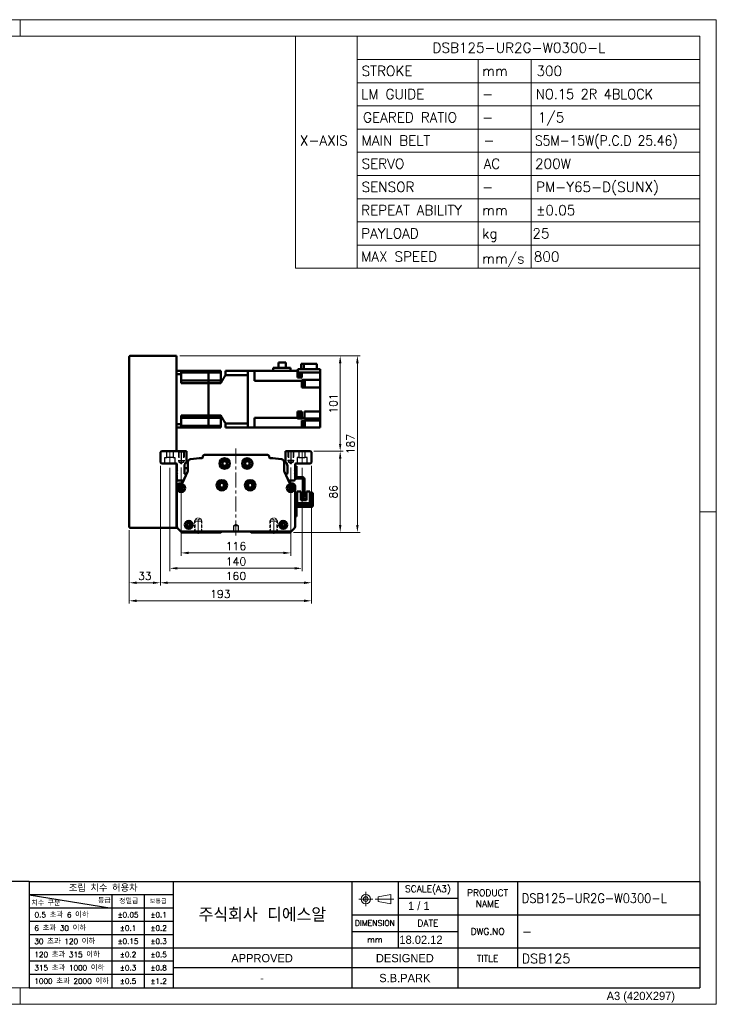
# Model space of a CAD drawing. Header units: millimetres. Extents: x 46891 to 50021, y 6223 to 9571.
# Tile 5 of 5: x 49283 to 50021, y 8529 to 9571. Entities that reach past the tile are written whole.
import ezdxf
from ezdxf.enums import TextEntityAlignment as Align

# ---------------------------------------------------------------- set-up
doc = ezdxf.new("R2010")
doc.units = ezdxf.units.MM
doc.header["$LTSCALE"] = 0.5
for name, pattern in [('CENTER', [50.8, 31.75, -6.35, 6.35, -6.35]), ('HIDDEN', [9.525, 6.35, -3.175]), ('HIDDENX2', [19.05, 12.7, -6.35])]:
    doc.linetypes.add(name, pattern=pattern)
doc.layers.get('0').update_dxf_attribs({"lineweight": 20})
for name, color, linetype, lineweight in [('1', 1, 'CENTER', 13), ('4', 4, 'Continuous', 13), ('외형선(ISO)', 7, 'Continuous', 50)]:
    doc.layers.add(name, color=color, linetype=linetype, lineweight=lineweight)
for name, color, linetype in [('2', 2, 'HIDDENX2'), ('3', 3, 'Continuous'), ('C', 1, 'CENTER')]:
    doc.layers.add(name, color=color, linetype=linetype)
doc.styles.add('ACISOGDT', font='amgdt.shx')
doc.styles.add('DSR TEXT', font='romans.shx', dxfattribs={"bigfont": 'whgtxt.shx'})
doc.styles.get("Standard").update_dxf_attribs({"font": 'romans.shx', "bigfont": 'whgtxt.shx'})
doc.dimstyles.new('DSR', dxfattribs={"dimscale": 2, "dimtxt": 3, "dimasz": 3, "dimexe": 0.5, "dimexo": 0.5, "dimgap": 0.5, "dimtad": 1, "dimdsep": 46, "dimtxsty": 'Standard', "dimcen": 2.5, "dimclrd": 4, "dimclre": 4, "dimclrt": 2, "dimadec": 0, "dimazin": 2, "dimtfac": 1, "dimtmove": 0, "dimatfit": 3, "dimfxl": 0, "dimlwd": -1, "dimlwe": -1, "dimarcsym": 0})

# ---------------------------------------------------------------- blocks, each defined once
blk = doc.blocks.new('A$C13F00394')
for p, q in [((109.11, 28.14), (105.34, 27.43)), ((105.34, 27.43), (105.34, 26.01)), ((109.11, 25.3), (109.11, 28.14)), ((-202.34, 25.67), (-191.42, 25.67)), ((-202.34, 25.3), (-191.42, 25.3)), ((105.34, 26.01), (109.11, 25.3))]:
    blk.add_line(p, q)
for radius in [1.42, 0.71]:
    blk.add_circle((101.56, 26.76), radius)
at = {"layer": '1'}
for p, q in [((103.69, 26.76), (99.44, 26.76)), ((101.56, 28.89), (101.56, 24.63)), ((104.41, 26.76), (110.04, 26.76))]:
    blk.add_line(p, q, dxfattribs=at)
at = {"layer": '3'}
for p, q in [((0, 32), (-207.68, 32)), ((0, 32), (202.32, 32)), ((0, 32), (0, 0)), ((43.43, 32), (43.43, 0)), ((97.32, 32), (97.32, 12)), ((111.32, 32), (111.32, 12)), ((129.32, 32), (129.32, 0)), ((147.32, 32), (147.32, 6)), ((202.32, 32), (202.32, 0)), ((0, 28), (25, 24)), ((43.43, 28), (0, 28)), ((25, 28), (25, 0)), ((34.7, 28), (34.7, 0)), ((111.32, 27), (129.32, 27)), ((43.43, 24), (0, 24)), ((97.32, 22), (202.32, 22)), ((43.43, 20), (0, 20)), ((43.43, 16), (0, 16)), ((97.32, 17), (129.32, 17)), ((0, 12), (129.32, 12)), ((97.32, 12), (97.32, 0)), ((129.32, 12), (202.32, 12)), ((43.43, 8), (0, 8)), ((97.32, 6), (43.43, 6)), ((129.32, 6), (97.32, 6)), ((202.32, 6), (129.32, 6)), ((43.43, 4), (0, 4)), ((0, 0), (202.32, 0))]:
    blk.add_line(p, q, dxfattribs=at)
at = {"color": 0, "style": 'DSR TEXT'}
for s, height, p in [('조립 치수 허용차', 2, (11.97, 29.02)), ('등급', 1.5, (20.77, 25.52)), ('정밀급', 1.5, (27.18, 25.37)), ('보통급', 1.3, (36.41, 25.38)), ('치수 구분', 1.5, (0.69, 24.78)), (' 0.5 초과 6 이하', 1.6, (0.56, 21.19)), (' 6 초과 30 이하', 1.6, (0.49, 17.19)), (' 30 초과 120 이하', 1.6, (0.49, 13.19)), (' 120 초과 315 이하', 1.6, (0.49, 9.19)), (' 315 초과 1000 이하', 1.6, (0.49, 5.19)), (' 1000 초과 2000 이하', 1.6, (0.49, 1.19))]:
    blk.add_text(s, height=height, dxfattribs=at).set_placement(p)
at = {"color": 7, "style": 'ACISOGDT'}
for s, p in [('APPROVED', (70.28, 8.93)), ('DESIGNED', (113.35, 8.93))]:
    blk.add_text(s, height=2.5, dxfattribs=at).set_placement(p, align=Align.MIDDLE_CENTER)
at = {"color": 7, "attachment_point": 5, "style": 'DSR TEXT'}
for s, insert, char_height in [('SCALE(A3)', (120.32, 29.5), 2), ('PRODUCT\\PNAME', (138.32, 27), 2), ('주식회사 디에스알', (70.37, 22), 4.2), ('DIMENSION', (104.32, 19.5), 1.7), ('DATE', (120.32, 19.5), 2), ('DWG.NO', (138.32, 17), 2), ('mm', (104.32, 14.5), 1.8), ('TITLE', (138.32, 8.83), 2)]:
    blk.add_mtext(s, dxfattribs=dict(at, insert=insert, char_height=char_height))
at = {"color": 0, "char_height": 1.6, "attachment_point": 5, "style": 'DSR TEXT'}
for s, insert in [('%%P0.05', (29.85, 22)), ('%%P0.1', (39.07, 22)), ('%%P0.1', (29.85, 18)), ('%%P0.2', (39.07, 18)), ('%%P0.15', (29.85, 14)), ('%%P0.3', (39.07, 14)), ('%%P0.2', (29.85, 10)), ('%%P0.5', (39.07, 10)), ('%%P0.3', (29.85, 6)), ('%%P0.8', (39.07, 6)), ('%%P0.5', (29.85, 2)), ('%%P1.2', (39.07, 2))]:
    blk.add_mtext(s, dxfattribs=dict(at, insert=insert))
at = {"layer": '4', "color": 0, "style": 'DSR TEXT'}
blk.add_text('NOTE', height=3, dxfattribs=at).set_placement((-202.39, 26.38))
blk = doc.blocks.new('A$C1C1952E1')
for p, q in [((293, 292), (293, 222)), ((311.67, 292), (311.67, 222)), ((311.67, 285), (415, 285)), ((348.18, 285), (348.18, 222)), ((364.13, 285), (364.13, 222)), ((311.67, 278), (415, 278)), ((311.67, 271), (415, 271)), ((311.67, 264), (415, 264)), ((311.67, 257), (415, 257)), ((311.67, 250), (415, 250)), ((311.67, 243), (415, 243)), ((311.67, 236), (415, 236)), ((311.67, 229), (415, 229)), ((293, 222), (415, 222))]:
    blk.add_line(p, q)
at = {"color": 1}
blk.add_lwpolyline([(0, 0), (420, 0), (420, 297), (0, 297)], close=True, dxfattribs=at)
at = {"color": 3}
blk.add_lwpolyline([(5, 5), (415, 5), (415, 292), (5, 292)], close=True, dxfattribs=at)
at = {"color": 7, "style": 'ACISOGDT'}
blk.add_text('A3 (420X297)', height=2.5, dxfattribs=at).set_placement((386.91, 1.28))
blk = doc.blocks.new('t8')
at = {"color": 2, "linetype": 'HIDDEN'}
for p, q in [((-4, 0), (-4, -12)), ((-3.4, -0.6), (-4, 0)), ((3.4, -0.6), (4, 0)), ((4, 0), (4, -12)), ((-3.4, -0.6), (3.4, -0.6)), ((-3.4, -0.6), (-3.4, -14)), ((3.4, -0.6), (3.4, -14)), ((-4, -12), (4, -12)), ((-4, -12), (-3.4, -13)), ((-3.4, -14), (3.4, -14)), ((-3.4, -14), (0, -16)), ((3.4, -14), (0, -16)), ((4, -12), (3.4, -13))]:
    blk.add_line(p, q, dxfattribs=at)
at = {"color": 1, "linetype": 'CENTER'}
blk.add_line((0, 1.4), (0, -17.1), dxfattribs=at)
blk = doc.blocks.new('*D71')
at = {"color": 1, "linetype": 'ByBlock'}
for p, q in [((49454.2, 9097.2), (49454.2, 9003.9)), ((49570.2, 9097.2), (49570.2, 9003.9)), ((49562.4, 9006.9), (49462, 9006.9))]:
    blk.add_line(p, q, dxfattribs=at)
at = {"color": 1}
for points in [[(49462, 9008.2), (49462, 9005.6), (49454.2, 9006.9)], [(49562.4, 9008.2), (49562.4, 9005.6), (49570.2, 9006.9)]]:
    blk.add_solid(points, dxfattribs=at)
at = {"layer": 'Defpoints', "color": 0}
for p in [(49454.2, 9100.8), (49570.2, 9100.8), (49454.2, 9006.9)]:
    blk.add_point(p, dxfattribs=at)
at = {"color": 3, "insert": (49512.2, 9014.1), "char_height": 8.4, "attachment_point": 5, "style": 'DSR TEXT'}
blk.add_mtext('116', dxfattribs=at)
blk = doc.blocks.new('*D72')
at = {"color": 1, "linetype": 'ByBlock'}
for p, q in [((49442.2, 9097), (49442.2, 8987.6)), ((49582.2, 9097), (49582.2, 8987.6)), ((49574.4, 8990.6), (49450, 8990.6))]:
    blk.add_line(p, q, dxfattribs=at)
at = {"color": 1}
for points in [[(49450, 8991.9), (49450, 8989.3), (49442.2, 8990.6)], [(49574.4, 8991.9), (49574.4, 8989.3), (49582.2, 8990.6)]]:
    blk.add_solid(points, dxfattribs=at)
at = {"layer": 'Defpoints', "color": 0}
for p in [(49442.2, 9100.6), (49582.2, 9100.6), (49442.2, 8990.6)]:
    blk.add_point(p, dxfattribs=at)
at = {"color": 3, "insert": (49512.2, 8997.8), "char_height": 8.4, "attachment_point": 5, "style": 'DSR TEXT'}
blk.add_mtext('140', dxfattribs=at)
blk = doc.blocks.new('*D73')
at = {"color": 1, "linetype": 'ByBlock'}
for p, q in [((49432.2, 9099), (49432.2, 8972.3)), ((49592.2, 9099), (49592.2, 8972.3)), ((49584.4, 8975.3), (49440, 8975.3))]:
    blk.add_line(p, q, dxfattribs=at)
at = {"color": 1}
for points in [[(49440, 8976.6), (49440, 8974), (49432.2, 8975.3)], [(49584.4, 8976.6), (49584.4, 8974), (49592.2, 8975.3)]]:
    blk.add_solid(points, dxfattribs=at)
at = {"layer": 'Defpoints', "color": 0}
for p in [(49432.2, 9102.6), (49592.2, 9102.6), (49432.2, 8975.3)]:
    blk.add_point(p, dxfattribs=at)
at = {"color": 3, "insert": (49512.2, 8982.5), "char_height": 8.4, "attachment_point": 5, "style": 'DSR TEXT'}
blk.add_mtext('160', dxfattribs=at)
blk = doc.blocks.new('*D74')
at = {"color": 1, "linetype": 'ByBlock'}
for p, q in [((49432.2, 9099), (49432.2, 8972.3)), ((49399.2, 9031), (49399.2, 8972.3)), ((49424.4, 8975.3), (49407, 8975.3))]:
    blk.add_line(p, q, dxfattribs=at)
at = {"color": 1}
for points in [[(49407, 8976.6), (49407, 8974), (49399.2, 8975.3)], [(49424.4, 8976.6), (49424.4, 8974), (49432.2, 8975.3)]]:
    blk.add_solid(points, dxfattribs=at)
at = {"layer": 'Defpoints', "color": 0}
for p in [(49432.2, 9102.6), (49399.2, 9034.6), (49399.2, 8975.3)]:
    blk.add_point(p, dxfattribs=at)
at = {"color": 3, "insert": (49415.7, 8982.5), "char_height": 8.4, "attachment_point": 5, "style": 'DSR TEXT'}
blk.add_mtext('33', dxfattribs=at)
blk = doc.blocks.new('*D75')
at = {"color": 1, "linetype": 'ByBlock'}
for p, q in [((49592.2, 9099), (49592.2, 8953.2)), ((49399.2, 9031), (49399.2, 8953.2)), ((49584.4, 8956.2), (49407, 8956.2))]:
    blk.add_line(p, q, dxfattribs=at)
at = {"color": 1}
for points in [[(49407, 8957.5), (49407, 8954.9), (49399.2, 8956.2)], [(49584.4, 8957.5), (49584.4, 8954.9), (49592.2, 8956.2)]]:
    blk.add_solid(points, dxfattribs=at)
at = {"layer": 'Defpoints', "color": 0}
for p in [(49592.2, 9102.6), (49399.2, 9034.6), (49399.2, 8956.2)]:
    blk.add_point(p, dxfattribs=at)
at = {"color": 3, "insert": (49495.7, 8963.4), "char_height": 8.4, "attachment_point": 5, "style": 'DSR TEXT'}
blk.add_mtext('193', dxfattribs=at)
blk = doc.blocks.new('*D76')
at = {"color": 1, "linetype": 'ByBlock'}
for p, q in [((49594.8, 9114.6), (49625.6, 9114.6)), ((49622.6, 9106.8), (49622.6, 9036.4)), ((49573.3, 9028.6), (49625.6, 9028.6))]:
    blk.add_line(p, q, dxfattribs=at)
at = {"color": 1}
for points in [[(49621.3, 9106.8), (49623.9, 9106.8), (49622.6, 9114.6)], [(49621.3, 9036.4), (49623.9, 9036.4), (49622.6, 9028.6)]]:
    blk.add_solid(points, dxfattribs=at)
at = {"layer": 'Defpoints', "color": 0}
for p in [(49591.2, 9114.6), (49569.7, 9028.6), (49622.6, 9028.6)]:
    blk.add_point(p, dxfattribs=at)
at = {"color": 3, "insert": (49615.4, 9071.6), "char_height": 8.4, "attachment_point": 5, "rotation": 90, "style": 'DSR TEXT'}
blk.add_mtext('86', dxfattribs=at)
blk = doc.blocks.new('*D77')
at = {"color": 1, "linetype": 'ByBlock'}
for p, q in [((49452.8, 9215.6), (49625.6, 9215.6)), ((49622.6, 9122.4), (49622.6, 9207.8)), ((49594.8, 9114.6), (49625.6, 9114.6))]:
    blk.add_line(p, q, dxfattribs=at)
at = {"color": 1}
for points in [[(49621.3, 9207.8), (49623.9, 9207.8), (49622.6, 9215.6)], [(49621.3, 9122.4), (49623.9, 9122.4), (49622.6, 9114.6)]]:
    blk.add_solid(points, dxfattribs=at)
at = {"layer": 'Defpoints', "color": 0}
for p in [(49449.2, 9215.6), (49622.6, 9215.6), (49591.2, 9114.6)]:
    blk.add_point(p, dxfattribs=at)
at = {"color": 3, "insert": (49615.4, 9165.1), "char_height": 8.4, "attachment_point": 5, "rotation": 90, "style": 'DSR TEXT'}
blk.add_mtext('101', dxfattribs=at)
blk = doc.blocks.new('*D78')
at = {"color": 1, "linetype": 'ByBlock'}
for p, q in [((49452.8, 9215.6), (49643.8, 9215.6)), ((49640.8, 9207.8), (49640.8, 9036.4)), ((49573.3, 9028.6), (49643.8, 9028.6))]:
    blk.add_line(p, q, dxfattribs=at)
at = {"color": 1}
for points in [[(49639.5, 9207.8), (49642.1, 9207.8), (49640.8, 9215.6)], [(49639.5, 9036.4), (49642.1, 9036.4), (49640.8, 9028.6)]]:
    blk.add_solid(points, dxfattribs=at)
at = {"layer": 'Defpoints', "color": 0}
for p in [(49449.2, 9215.6), (49569.7, 9028.6), (49640.8, 9028.6)]:
    blk.add_point(p, dxfattribs=at)
at = {"color": 3, "insert": (49633.6, 9122.1), "char_height": 8.4, "attachment_point": 5, "rotation": 90, "style": 'DSR TEXT'}
blk.add_mtext('187', dxfattribs=at)

msp = doc.modelspace()

# ---------------------------------------------------------------- linework, layer by layer
at = {"color": 1}
for p, q in [((49283.77132, 9571.46552), (49283.77132, 9553.91552)), ((50020.87132, 9050.23052), (50003.32132, 9050.23052)), ((49283.77132, 8546.54552), (49283.77132, 8528.99552))]:
    msp.add_line(p, q, dxfattribs=at)
at = {"layer": '1'}
for p, q in [((49442.24639, 9115.58066), (49442.24639, 9100.58066)), ((49512.24639, 9117.58066), (49512.24639, 9024.58066)), ((49582.24639, 9115.58066), (49582.24639, 9100.58066))]:
    msp.add_line(p, q, dxfattribs=at)
at = {"layer": '2'}
for p, q in [((49438.94639, 9108.08066), (49438.94639, 9114.58066)), ((49445.54639, 9114.58066), (49445.54639, 9108.08066)), ((49451.24639, 9114.58066), (49451.24639, 9104.58066)), ((49451.74639, 9114.08066), (49451.24639, 9114.58066)), ((49451.74639, 9114.08066), (49451.74639, 9103.08066)), ((49451.74639, 9114.08066), (49456.74639, 9114.08066)), ((49456.74639, 9114.08066), (49457.24639, 9114.58066)), ((49456.74639, 9114.08066), (49456.74639, 9103.08066)), ((49457.24639, 9114.58066), (49457.24639, 9104.58066)), ((49567.24639, 9114.58066), (49567.24639, 9104.58066)), ((49567.74639, 9114.08066), (49567.24639, 9114.58066)), ((49567.74639, 9114.08066), (49567.74639, 9103.08066)), ((49572.74639, 9114.08066), (49567.74639, 9114.08066)), ((49572.74639, 9114.08066), (49573.24639, 9114.58066)), ((49572.74639, 9114.08066), (49572.74639, 9103.08066)), ((49573.24639, 9114.58066), (49573.24639, 9104.58066)), ((49578.94639, 9114.58066), (49578.94639, 9108.08066)), ((49585.54639, 9108.08066), (49585.54639, 9114.58066)), ((49436.99639, 9101.58066), (49436.99639, 9108.08066)), ((49436.99639, 9108.08066), (49438.94639, 9108.08066)), ((49445.54639, 9108.08066), (49438.94639, 9108.08066)), ((49445.54639, 9108.08066), (49447.49639, 9108.08066)), ((49447.49639, 9108.08066), (49447.49639, 9101.58066)), ((49451.24639, 9104.58066), (49457.24639, 9104.58066)), ((49451.24639, 9104.58066), (49451.74639, 9103.71464)), ((49451.74639, 9103.08066), (49454.24639, 9101.63729)), ((49451.74639, 9103.08066), (49456.74639, 9103.08066)), ((49456.74639, 9103.08066), (49454.24639, 9101.63729)), ((49457.24639, 9104.58066), (49456.74639, 9103.71464)), ((49573.24639, 9104.58066), (49567.24639, 9104.58066)), ((49567.24639, 9104.58066), (49567.74639, 9103.71464)), ((49572.74639, 9103.08066), (49567.74639, 9103.08066)), ((49567.74639, 9103.08066), (49570.24639, 9101.63729)), ((49572.74639, 9103.08066), (49570.24639, 9101.63729)), ((49573.24639, 9104.58066), (49572.74639, 9103.71464)), ((49578.94639, 9108.08066), (49576.99639, 9108.08066)), ((49576.99639, 9108.08066), (49576.99639, 9101.58066)), ((49578.94639, 9108.08066), (49585.54639, 9108.08066)), ((49587.49639, 9108.08066), (49585.54639, 9108.08066)), ((49587.49639, 9101.58066), (49587.49639, 9108.08066)), ((49512.24639, 9037.08282), (49509.74639, 9035.58066)), ((49509.74639, 9035.58066), (49509.74639, 9029.58066)), ((49514.74639, 9035.58066), (49509.74639, 9035.58066)), ((49509.74639, 9029.58066), (49514.74639, 9029.58066)), ((49514.74639, 9035.58066), (49512.24639, 9037.08282)), ((49514.74639, 9029.58066), (49514.74639, 9035.58066))]:
    msp.add_line(p, q, dxfattribs=at)
at = {"layer": '3'}
for p in [(50003.32132, 8658.86552), (49293.18703, 8546.54552)]:
    msp.add_line(p, (50003.32132, 8546.54552), dxfattribs=at)
at = {"layer": 'C'}
for p, q in [((49454.24639, 9115.73199), (49454.24639, 9100.75241)), ((49570.24639, 9115.73199), (49570.24639, 9100.75241))]:
    msp.add_line(p, q, dxfattribs=at)
at = {"layer": '외형선(ISO)'}
for p, q in [((49400.24638, 9215.58066), (49449.24638, 9215.58066)), ((49449.24638, 9214.58066), (49449.24638, 9215.58066)), ((49399.24638, 9034.58066), (49399.24638, 9214.58066)), ((49449.24638, 9114.58066), (49449.24638, 9214.58066)), ((49557.42138, 9202.98066), (49557.42138, 9208.38066)), ((49557.42138, 9208.38066), (49564.87138, 9208.38066)), ((49564.87138, 9208.38066), (49564.87138, 9202.98066)), ((49581.14644, 9207.08066), (49581.14644, 9201.58066)), ((49581.14644, 9207.08066), (49584.11869, 9207.08066)), ((49584.11869, 9201.58066), (49584.11869, 9207.08066)), ((49584.11869, 9207.08066), (49597.94633, 9207.08066)), ((49597.94633, 9207.08066), (49597.94633, 9201.58066)), ((49449.24638, 9199.58066), (49454.24638, 9199.58066)), ((49449.24638, 9196.03818), (49454.24638, 9196.03818)), ((49454.24638, 9199.58066), (49454.24638, 9196.03818)), ((49483.24638, 9199.58066), (49454.24638, 9199.58066)), ((49454.24638, 9197.86825), (49483.24638, 9197.86825)), ((49454.24638, 9186.61739), (49454.24638, 9196.03818)), ((49483.24638, 9197.86825), (49483.24638, 9199.58066)), ((49483.24638, 9199.58066), (49483.24638, 9197.86825)), ((49483.24638, 9199.58066), (49496.24638, 9199.58066)), ((49483.24638, 9194.33066), (49483.24638, 9197.86825)), ((49483.24638, 9194.33066), (49483.24638, 9197.86825)), ((49483.24638, 9197.86825), (49496.24638, 9197.86825)), ((49496.24638, 9199.58066), (49496.24638, 9197.86825)), ((49496.24638, 9189.33066), (49496.24638, 9197.86825)), ((49501.24638, 9199.58066), (49501.24638, 9195.27599)), ((49501.24638, 9199.58066), (49524.74638, 9199.58066)), ((49501.24638, 9195.27599), (49524.74638, 9195.27599)), ((49531.74638, 9199.58066), (49524.74638, 9199.58066)), ((49524.74638, 9199.58066), (49524.74638, 9199.57619)), ((49524.74638, 9199.57619), (49524.74638, 9195.28121)), ((49524.74638, 9195.28121), (49524.74638, 9195.27599)), ((49524.74638, 9143.88533), (49524.74638, 9195.27599)), ((49524.74638, 9195.08066), (49524.74638, 9144.08066)), ((49531.74638, 9195.08066), (49531.74638, 9199.58066)), ((49531.74638, 9199.58066), (49577.34638, 9199.58066)), ((49531.74638, 9195.08066), (49531.74638, 9189.14003)), ((49551.64638, 9202.98066), (49551.64638, 9199.58066)), ((49551.64638, 9202.98066), (49569.99638, 9202.98066)), ((49569.99638, 9199.58066), (49569.99638, 9202.98066)), ((49577.34638, 9199.61558), (49577.34638, 9199.58066)), ((49577.34638, 9199.61558), (49577.84638, 9199.61558)), ((49577.34638, 9194.02069), (49577.34638, 9199.58066)), ((49577.84638, 9201.58066), (49577.84638, 9198.08066)), ((49601.34638, 9201.58066), (49577.84638, 9201.58066)), ((49577.84638, 9198.08066), (49601.34638, 9198.08066)), ((49578.04638, 9193.71558), (49578.04638, 9198.08066)), ((49580.04638, 9193.86558), (49580.04638, 9198.08066)), ((49581.84638, 9198.08066), (49581.84638, 9194.02069)), ((49601.34638, 9198.08066), (49601.34638, 9201.58066)), ((49601.34638, 9194.02069), (49601.34638, 9198.08066)), ((49454.24638, 9189.33066), (49483.24638, 9189.33066)), ((49483.24638, 9186.61739), (49454.24638, 9186.61739)), ((49483.24638, 9189.33066), (49483.24638, 9194.33066)), ((49483.24638, 9189.33066), (49483.24638, 9194.33066)), ((49483.24638, 9186.61739), (49483.24638, 9189.33066)), ((49483.24638, 9189.33066), (49483.24638, 9186.61739)), ((49483.24638, 9189.33066), (49496.24638, 9189.33066)), ((49483.24638, 9152.54394), (49483.24638, 9186.61739)), ((49483.24638, 9152.54394), (49483.24638, 9186.61739)), ((49483.24638, 9186.61739), (49496.24638, 9186.61739)), ((49496.24638, 9189.33066), (49496.24638, 9186.61739)), ((49531.74638, 9189.14003), (49581.84638, 9189.14003)), ((49577.34638, 9194.02069), (49577.34638, 9192.58532)), ((49577.34638, 9193.71558), (49578.04638, 9193.71558)), ((49577.34638, 9192.58532), (49581.84638, 9192.58532)), ((49578.04638, 9193.86558), (49580.04638, 9193.86558)), ((49581.84638, 9192.58532), (49581.84638, 9194.02069)), ((49601.34638, 9190.08874), (49581.84638, 9190.08874)), ((49581.84638, 9190.08874), (49581.84638, 9189.53934)), ((49581.84638, 9189.14003), (49581.84638, 9189.53934)), ((49581.84638, 9189.14003), (49581.84638, 9182.08066)), ((49581.84638, 9188.87663), (49582.34638, 9188.87663)), ((49582.34638, 9182.87663), (49582.34638, 9188.87663)), ((49582.34638, 9188.82663), (49583.04638, 9188.82663)), ((49583.04638, 9182.92663), (49583.04638, 9188.82663)), ((49583.04638, 9188.67663), (49585.04638, 9188.67663)), ((49585.04638, 9183.07663), (49585.04638, 9188.67663)), ((49601.34638, 9194.02069), (49601.34638, 9190.08874)), ((49601.34638, 9185.58066), (49601.34638, 9190.08874)), ((49601.34638, 9185.58066), (49601.34638, 9182.08066)), ((49581.84638, 9182.87663), (49582.34638, 9182.87663)), ((49581.84638, 9182.08066), (49601.34638, 9182.08066)), ((49582.34638, 9182.92663), (49583.04638, 9182.92663)), ((49583.04638, 9183.07663), (49585.04638, 9183.07663)), ((49601.34638, 9156.78066), (49601.34638, 9182.08066)), ((49577.34638, 9153.37045), (49577.34638, 9156.78066)), ((49581.84638, 9156.78066), (49577.34638, 9156.78066)), ((49577.34638, 9155.86791), (49578.04638, 9155.86791)), ((49577.34638, 9153.37045), (49577.34638, 9152.46538)), ((49578.04638, 9149.96791), (49578.04638, 9155.86791)), ((49578.04638, 9155.71791), (49580.04638, 9155.71791)), ((49580.04638, 9150.11791), (49580.04638, 9155.71791)), ((49581.84638, 9150.0213), (49581.84638, 9156.78066)), ((49584.84638, 9156.78066), (49601.34638, 9156.78066)), ((49584.84638, 9156.78066), (49584.84638, 9150.0213)), ((49601.34638, 9156.78066), (49601.34638, 9153.28066)), ((49601.34638, 9149.30204), (49601.34638, 9153.28066)), ((49449.24638, 9143.12315), (49454.24638, 9143.12315)), ((49454.24638, 9143.12315), (49454.24638, 9152.54394)), ((49483.24638, 9152.54394), (49454.24638, 9152.54394)), ((49454.24638, 9149.83066), (49483.24638, 9149.83066)), ((49454.24638, 9143.12315), (49454.24638, 9139.58066)), ((49483.24638, 9149.83066), (49483.24638, 9152.54394)), ((49483.24638, 9152.54394), (49483.24638, 9149.83066)), ((49483.24638, 9152.54394), (49496.24638, 9152.54394)), ((49483.24638, 9144.83066), (49483.24638, 9149.83066)), ((49483.24638, 9144.83066), (49483.24638, 9149.83066)), ((49483.24638, 9149.83066), (49496.24638, 9149.83066)), ((49483.24638, 9141.29308), (49483.24638, 9144.83066)), ((49483.24638, 9141.29308), (49483.24638, 9144.83066)), ((49496.24638, 9152.54394), (49496.24638, 9149.83066)), ((49496.24638, 9149.83066), (49496.24638, 9141.29308)), ((49501.24638, 9143.88533), (49501.24638, 9139.58066)), ((49501.24638, 9143.88533), (49524.74638, 9143.88533)), ((49524.74638, 9143.88533), (49524.74638, 9143.88011)), ((49524.74638, 9143.88011), (49524.74638, 9139.58514)), ((49531.74638, 9150.0213), (49577.34638, 9150.0213)), ((49531.74638, 9150.0213), (49531.74638, 9144.08066)), ((49531.74638, 9139.58066), (49531.74638, 9144.08066)), ((49577.34638, 9150.0213), (49577.34638, 9152.46538)), ((49577.34638, 9149.62199), (49577.34638, 9150.0213)), ((49577.34638, 9149.96791), (49578.04638, 9149.96791)), ((49577.34638, 9149.62199), (49577.34638, 9149.30204)), ((49577.34638, 9149.30204), (49581.84638, 9149.30204)), ((49578.04638, 9150.11791), (49580.04638, 9150.11791)), ((49584.84638, 9150.0213), (49581.84638, 9150.0213)), ((49581.84638, 9150.0213), (49581.84638, 9149.62199)), ((49581.84638, 9149.30204), (49581.84638, 9149.62199)), ((49581.84638, 9147.08066), (49601.34638, 9147.08066)), ((49581.84638, 9147.08066), (49581.84638, 9145.14064)), ((49581.84638, 9146.09196), (49582.34638, 9146.09196)), ((49581.84638, 9139.58066), (49581.84638, 9145.14064)), ((49582.34638, 9140.09196), (49582.34638, 9146.09196)), ((49582.34638, 9146.04196), (49583.04638, 9146.04196)), ((49583.04638, 9140.14196), (49583.04638, 9146.04196)), ((49583.04638, 9145.89196), (49585.04638, 9145.89196)), ((49584.84638, 9149.62199), (49584.84638, 9150.0213)), ((49584.84638, 9149.62199), (49584.84638, 9149.30204)), ((49584.84638, 9149.30204), (49601.34638, 9149.30204)), ((49585.04638, 9140.29196), (49585.04638, 9145.89196)), ((49601.34638, 9149.30204), (49601.34638, 9147.08066)), ((49601.34638, 9147.08066), (49601.34638, 9143.58066)), ((49601.34638, 9139.58066), (49601.34638, 9143.58066)), ((49449.24638, 9139.58066), (49454.24638, 9139.58066)), ((49454.24638, 9141.29308), (49483.24638, 9141.29308)), ((49483.24638, 9139.58066), (49454.24638, 9139.58066)), ((49483.24638, 9139.58066), (49483.24638, 9141.29308)), ((49483.24638, 9141.29308), (49483.24638, 9139.58066)), ((49483.24638, 9141.29308), (49496.24638, 9141.29308)), ((49483.24638, 9139.58066), (49496.24638, 9139.58066)), ((49496.24638, 9141.29308), (49496.24638, 9139.58066)), ((49501.24638, 9139.58066), (49524.74638, 9139.58066)), ((49524.74638, 9139.58514), (49524.74638, 9139.58066)), ((49531.74638, 9139.58066), (49524.74638, 9139.58066)), ((49531.74638, 9139.58066), (49581.84638, 9139.58066)), ((49577.34638, 9139.58066), (49577.34638, 9139.54575)), ((49577.34638, 9139.54575), (49578.04638, 9139.54575)), ((49578.04638, 9139.54575), (49578.04638, 9139.58066)), ((49581.84638, 9140.09196), (49582.34638, 9140.09196)), ((49581.84638, 9139.58066), (49601.34638, 9139.58066)), ((49582.34638, 9140.14196), (49583.04638, 9140.14196)), ((49583.04638, 9140.29196), (49585.04638, 9140.29196)), ((49432.24639, 9113.58066), (49433.24639, 9114.58066)), ((49432.24639, 9102.58066), (49432.24639, 9113.58066)), ((49433.24639, 9114.58066), (49459.74639, 9114.58066)), ((49459.74639, 9114.58066), (49459.74639, 9103.10948)), ((49564.74639, 9103.10948), (49564.74639, 9114.58066)), ((49564.74639, 9114.58066), (49591.24639, 9114.58066)), ((49591.24639, 9114.58066), (49592.24639, 9113.58066)), ((49592.24639, 9113.58066), (49592.24639, 9102.58066)), ((49433.24639, 9101.58066), (49432.24639, 9102.58066)), ((49448.74639, 9101.58066), (49433.24639, 9101.58066)), ((49449.24638, 9034.58066), (49449.24638, 9101.44669)), ((49461.24638, 9094.67885), (49461.24638, 9103.24315)), ((49477.01897, 9107.79614), (49477.01897, 9108.58066)), ((49479.01897, 9110.58066), (49545.47379, 9110.58066)), ((49547.47379, 9108.58066), (49547.47379, 9107.79614)), ((49563.24638, 9103.24315), (49563.24638, 9094.67885)), ((49591.24639, 9101.58066), (49575.74639, 9101.58066)), ((49592.24639, 9102.58066), (49591.24639, 9101.58066)), ((49449.74639, 9099.58066), (49449.24638, 9099.58066)), ((49449.74639, 9094.08066), (49449.74639, 9100.58066)), ((49450.24639, 9093.58066), (49449.74639, 9094.08066)), ((49449.74639, 9093.08066), (49450.24639, 9093.58066)), ((49449.74639, 9092.08066), (49449.74639, 9093.08066)), ((49450.24639, 9091.58066), (49449.74639, 9092.08066)), ((49449.74639, 9091.08066), (49450.24639, 9091.58066)), ((49449.74639, 9090.08066), (49449.74639, 9091.08066)), ((49455.51451, 9081.16161), (49460.78618, 9092.58356)), ((49457.74639, 9099.10948), (49457.74639, 9091.08066)), ((49457.74639, 9096.58066), (49461.24638, 9096.58066)), ((49458.24639, 9090.58066), (49459.86177, 9090.58066)), ((49563.70659, 9092.58356), (49568.97826, 9081.16161)), ((49564.631, 9090.58066), (49566.24639, 9090.58066)), ((49566.74639, 9091.08066), (49566.74639, 9099.10948)), ((49574.74639, 9094.08066), (49574.24639, 9093.58066)), ((49574.24639, 9093.58066), (49574.74639, 9093.08066)), ((49574.74639, 9092.08066), (49574.24639, 9091.58066)), ((49574.24639, 9091.58066), (49574.74639, 9091.08066)), ((49574.74639, 9100.58066), (49574.74639, 9094.08066)), ((49574.74639, 9098.58066), (49576.34639, 9098.58066)), ((49574.74639, 9093.08066), (49574.74639, 9094.08066)), ((49574.74639, 9093.08066), (49574.74639, 9092.08066)), ((49574.74639, 9091.08066), (49574.74639, 9092.08066)), ((49574.74639, 9091.08066), (49574.74639, 9090.08066)), ((49576.34639, 9098.58066), (49576.34639, 9087.18066)), ((49450.24639, 9089.58066), (49449.74639, 9090.08066)), ((49449.74639, 9089.08066), (49450.24639, 9089.58066)), ((49449.74639, 9084.58066), (49449.74639, 9089.08066)), ((49455.24639, 9083.58066), (49450.74639, 9083.58066)), ((49452.74638, 9080.58066), (49454.60655, 9080.58066)), ((49499.24638, 9080.01043), (49499.24638, 9077.1509)), ((49525.24638, 9080.01043), (49525.24638, 9077.1509)), ((49573.74639, 9083.58066), (49569.24639, 9083.58066)), ((49569.88622, 9080.58066), (49571.74638, 9080.58066)), ((49574.74639, 9090.08066), (49574.24639, 9089.58066)), ((49574.24639, 9089.58066), (49574.74639, 9089.08066)), ((49574.74639, 9089.08066), (49574.74639, 9090.08066)), ((49574.74639, 9089.08066), (49574.74639, 9084.58066)), ((49576.34639, 9087.18066), (49574.80678, 9087.18066)), ((49582.64639, 9087.18066), (49576.84639, 9087.18066)), ((49576.84639, 9085.58066), (49582.64639, 9085.58066)), ((49583.14639, 9085.08066), (49583.14639, 9065.58066)), ((49584.74639, 9065.58066), (49584.74639, 9085.08066)), ((49449.74638, 9034.82331), (49449.74638, 9077.58066)), ((49574.74638, 9077.58066), (49574.74638, 9034.82331)), ((49577.04635, 9072.08079), (49580.74635, 9072.0808)), ((49577.04637, 9059.68079), (49577.04635, 9072.08079)), ((49580.74635, 9072.0808), (49580.74637, 9062.6808)), ((49586.74635, 9072.08081), (49590.44635, 9072.08082)), ((49586.74637, 9062.68081), (49586.74635, 9072.08081)), ((49590.44635, 9072.08082), (49590.44637, 9059.68082)), ((49592.14633, 9070.58082), (49593.74633, 9070.58082)), ((49592.14633, 9070.58082), (49592.14634, 9067.58082)), ((49593.74634, 9067.58082), (49593.74633, 9070.58082)), ((49577.04637, 9059.68079), (49577.04638, 9057.18079)), ((49577.04637, 9059.68079), (49579.04637, 9059.68079)), ((49579.04637, 9059.68079), (49588.44637, 9059.68081)), ((49586.74637, 9063.68081), (49580.74637, 9063.6808)), ((49580.74637, 9063.3808), (49586.74637, 9063.38081)), ((49586.74637, 9062.68081), (49580.74637, 9062.6808)), ((49583.14639, 9065.58066), (49584.74639, 9065.58066)), ((49588.44637, 9059.68081), (49590.44637, 9059.68082)), ((49590.44638, 9057.18082), (49590.44637, 9059.68082)), ((49592.14636, 9057.68082), (49592.14634, 9067.58082)), ((49593.74634, 9067.58082), (49593.74636, 9057.58082)), ((49449.24638, 9052.58066), (49449.74638, 9052.58066)), ((49576.34636, 9055.08079), (49576.34638, 9048.58079)), ((49576.74636, 9057.18079), (49591.64636, 9057.18082)), ((49591.74636, 9055.58082), (49576.84636, 9055.58079)), ((49576.34638, 9045.58079), (49574.74638, 9045.58079)), ((49576.34638, 9045.58079), (49576.34638, 9048.58079)), ((49449.24638, 9033.58066), (49400.24638, 9033.58066)), ((49449.24638, 9033.58066), (49449.24638, 9034.58066)), ((49453.74638, 9029.58066), (49450.62506, 9032.70198)), ((49454.74638, 9028.58066), (49453.74638, 9029.58066)), ((49570.74638, 9029.58066), (49453.74638, 9029.58066)), ((49496.24638, 9028.58066), (49454.74638, 9028.58066)), ((49497.09994, 9029.43422), (49496.24638, 9028.58066)), ((49528.24638, 9028.58066), (49527.39283, 9029.43422)), ((49569.74638, 9028.58066), (49528.24638, 9028.58066)), ((49570.74638, 9029.58066), (49569.74638, 9028.58066)), ((49573.8677, 9032.70198), (49570.74638, 9029.58066))]:
    msp.add_line(p, q, dxfattribs=at)
for centre, radius in [((49500.24638, 9101.58066), 5.5), ((49500.24638, 9101.58066), 3.3), ((49500.24638, 9101.58066), 2.4585), ((49524.24638, 9101.58066), 5.5), ((49524.24638, 9101.58066), 3.3), ((49524.24638, 9101.58066), 2.4585), ((49497.24639, 9078.58066), 5.5), ((49497.24639, 9078.58066), 3.3), ((49497.24638, 9078.58066), 2.4585), ((49527.24639, 9078.58066), 5.5), ((49527.24639, 9078.58066), 3.3), ((49527.24638, 9078.58066), 2.4585), ((49454.24638, 9075.58066), 4.25), ((49454.24638, 9075.58066), 2.25), ((49570.24638, 9075.58066), 4.25), ((49570.24638, 9075.58066), 2.25), ((49462.24638, 9036.58066), 4.25), ((49462.24638, 9036.58066), 2.25), ((49562.24638, 9036.58066), 4.25), ((49562.24638, 9036.58066), 2.25)]:
    msp.add_circle(centre, radius, dxfattribs=at)
for centre, radius, start, end in [((49400.24638, 9214.58066), 1, 90, 180), ((49448.74639, 9100.58066), 1, 0, 90), ((49462.74639, 9099.10948), 5, 126.86989765, 180), ((49464.24638, 9103.24315), 3, 95.57599889, 180), ((49512.24638, 8611.58066), 497, 94.11817749, 95.57599889), ((49476.51897, 9107.79614), 0.5, 274.11817763, 0), ((49479.01897, 9108.58066), 2, 90.00000001, 180), ((49545.47379, 9108.58066), 2, 0, 90.00000001), ((49547.97379, 9107.79614), 0.5, 180, 265.88182253), ((49512.24638, 8611.58066), 497, 84.42400113, 85.88182253), ((49560.24638, 9103.24315), 3, 0, 84.42400114), ((49561.74639, 9099.10948), 5, 0, 53.13010235), ((49575.74639, 9100.58066), 1, 90, 180), ((49458.24639, 9091.08066), 0.5, 180, 270), ((49456.24638, 9094.67885), 5, 335.22485944, 0), ((49568.24638, 9094.67885), 5, 180, 204.77514058), ((49566.24639, 9091.08066), 0.5, 270, 0), ((49452.74638, 9077.58066), 3, 90.00000001, 180), ((49450.74639, 9084.58066), 1, 180, 270), ((49454.60655, 9081.58066), 1, 270.00000001, 335.22485944), ((49455.24639, 9080.58066), 3, 65.22491108, 90), ((49569.24639, 9080.58066), 3, 90, 114.775192), ((49569.88622, 9081.58066), 1, 204.77514058, 270.00000001), ((49571.74638, 9077.58066), 3, 0, 90.00000001), ((49573.74639, 9084.58066), 1, 270, 0), ((49576.84639, 9087.68066), 2.1, 180, 193.774147), ((49576.84639, 9087.68066), 2.1, 193.774147, 270), ((49576.84639, 9087.68066), 0.5, 180, 270), ((49582.64639, 9085.08066), 2.1, 0, 90), ((49582.64639, 9085.08066), 0.5, 0, 90), ((49454.24638, 9075.58066), 1.621, 36.950847, 323.04915397), ((49454.24638, 9075.58066), 1.5, 48.18968484, 311.8103164), ((49455.64638, 9077.14591), 0.6, 259.96251962, 324.85511582), ((49454.24638, 9075.58066), 1.621, 323.04915084, 36.95084491), ((49455.64638, 9074.01542), 0.6, 35.14488278, 100.03748085), ((49568.84638, 9077.14591), 0.6, 215.14488717, 280.03748127), ((49568.84638, 9074.01542), 0.6, 79.96251962, 144.85511372), ((49570.24638, 9075.58066), 1.621, 216.950847, 143.04915388), ((49570.24638, 9075.58066), 1.5, 228.18968484, 131.8103164), ((49576.74636, 9055.18079), 2, 90.00011094, 179.75458606), ((49576.84636, 9055.08079), 0.5, 90.00011094, 180.00011094), ((49591.64636, 9057.68082), 0.5, 270.00011094, 0.00011094), ((49591.74636, 9057.58082), 2, 270.00011094, 0.00011094), ((49460.77669, 9038.08066), 0.5, 328.99692459, 55.46536904), ((49463.71608, 9038.08066), 0.5, 124.5346268, 211.00307541), ((49560.77669, 9038.08066), 0.5, 328.99692458, 55.46537103), ((49563.71608, 9038.08066), 0.5, 124.53462481, 211.00307541), ((49400.24638, 9034.58066), 1, 180, 270), ((49452.74638, 9034.82331), 3, 180, 225.00000001), ((49462.24638, 9036.58066), 1.621, 129.96149723, 50.03850277), ((49462.24638, 9036.58066), 1.6, 134.4153086, 45.5846914), ((49497.45349, 9029.08066), 0.5, 90, 135), ((49527.03928, 9029.08066), 0.5, 45, 90), ((49562.24638, 9036.58066), 1.621, 129.96149723, 50.03850277), ((49562.24638, 9036.58066), 1.6, 134.4153086, 45.5846914), ((49571.74638, 9034.82331), 3, 315.00000001, 0)]:
    msp.add_arc(centre, radius, start, end, dxfattribs=at)
for points, weights in [([(49496.24638, 9186.61739), (49498.23982, 9190.65417), (49501.24638, 9195.27599)], [1.45736434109, 1.41367336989, 1.35251798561]), ([(49501.24638, 9143.88533), (49498.23982, 9148.50716), (49496.24638, 9152.54394)], [1.35251798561, 1.41367336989, 1.45736434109])]:
    msp.add_rational_spline(points, weights, degree=2, dxfattribs=at)
for points, knots in [([(49455.54181, 9076.5551), (49455.49617, 9076.56317), (49455.44819, 9076.57735), (49455.34522, 9076.62325), (49455.2912, 9076.65862), (49455.24638, 9076.6987)], [0.047260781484, 0.047260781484, 0.047260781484, 0.047260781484, 0.061885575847, 0.061885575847, 0.079922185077, 0.079922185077, 0.079922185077, 0.079922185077]), ([(49455.24638, 9074.46263), (49455.2912, 9074.50271), (49455.34522, 9074.53808), (49455.44819, 9074.58398), (49455.49617, 9074.59815), (49455.54181, 9074.60623)], [0.079922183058, 0.079922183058, 0.079922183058, 0.079922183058, 0.097958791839, 0.097958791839, 0.11258358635, 0.11258358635, 0.11258358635, 0.11258358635]), ([(49569.24638, 9076.6987), (49569.20157, 9076.65862), (49569.14755, 9076.62325), (49569.04458, 9076.57735), (49568.9966, 9076.56317), (49568.95096, 9076.5551)], [0.079922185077, 0.079922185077, 0.079922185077, 0.079922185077, 0.097958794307, 0.097958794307, 0.112583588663, 0.112583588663, 0.112583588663, 0.112583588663]), ([(49568.95096, 9074.60623), (49568.9966, 9074.59815), (49569.04458, 9074.58398), (49569.14755, 9074.53808), (49569.20157, 9074.50271), (49569.24638, 9074.46263)], [0.047260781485, 0.047260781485, 0.047260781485, 0.047260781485, 0.061885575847, 0.061885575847, 0.079922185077, 0.079922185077, 0.079922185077, 0.079922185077])]:
    msp.add_open_spline(points, degree=3, knots=knots, dxfattribs=at)
for points in [[(49461.20526, 9037.82312), (49461.18317, 9037.78636), (49461.15602, 9037.75234), (49461.12662, 9037.72352)], [(49463.36615, 9037.72352), (49463.33674, 9037.75234), (49463.3096, 9037.78636), (49463.28751, 9037.82312)], [(49561.20526, 9037.82312), (49561.18317, 9037.78636), (49561.15602, 9037.75234), (49561.12662, 9037.72352)], [(49563.36615, 9037.72352), (49563.33674, 9037.75234), (49563.3096, 9037.78636), (49563.28751, 9037.82312)]]:
    msp.add_open_spline(points, degree=3, dxfattribs=at)

# ---------------------------------------------------------------- block references
at = {"xscale": 3.51, "yscale": 3.51, "zscale": 3.51}
for name, p in [('A$C1C1952E1', (48546.67132, 8528.99552)), ('A$C13F00394', (49293.18704, 8546.54552))]:
    msp.add_blockref(name, p, dxfattribs=at)
at = {"rotation": 180}
msp.add_blockref('t8', (49472.24639, 9028.58066), dxfattribs=at)
at = {"xscale": -1, "rotation": 180}
msp.add_blockref('t8', (49552.24639, 9028.58066), dxfattribs=at)

# ---------------------------------------------------------------- texts
at = {"color": 3, "style": 'DSR TEXT'}
for s, p in [('DSB125-UR2G-W0300-L', (49720.31372, 9536.50326)), ('STROKE', (49645.27463, 9511.93326)), ('LM GUIDE', (49644.77231, 9487.36326)), ('X-AXIS', (49579.8318, 9438.22326)), ('MAIN BELT', (49645.27463, 9438.22326)), ('SERVO', (49645.27463, 9413.65326)), ('SENSOR', (49645.27463, 9389.08326)), ('REPEAT ABILITY', (49644.77231, 9364.51326)), ('PAYLOAD', (49644.77231, 9339.94326)), ('MAX SPEED', (49644.77231, 9315.37326))]:
    msp.add_text(s, height=10.54872, dxfattribs=at).set_placement(p)
at = {"color": 7, "style": 'DSR TEXT'}
for s, p in [('mm', (49772.93105, 9511.93326)), ('300', (49830.42937, 9511.93326)), ('-', (49772.93105, 9487.36326)), ('-', (49772.93105, 9462.79326)), ('-', (49774.43801, 9438.22326)), ('AC', (49774.43801, 9413.65326)), ('200W', (49828.92241, 9413.65326)), ('-', (49772.93105, 9389.08326)), ('PM-Y65-D(SUNX)', (49829.92705, 9389.08326)), ('mm', (49772.93105, 9364.51326)), ('±0.05', (49829.92705, 9364.51326)), ('kg', (49772.93105, 9339.94326)), ('25', (49826.12645, 9339.94326)), ('mm/s', (49772.93105, 9313.36398)), ('800', (49827.63341, 9315.37326))]:
    msp.add_text(s, height=10.54872, dxfattribs=at).set_placement(p)
for s, width, p in [('NO.15 2R 4BLOCK', 0.95, (49829.92705, 9487.36326)), ('S5M-15W(P.C.D 25.46)', 0.9, (49828.92241, 9438.22326))]:
    msp.add_text(s, height=10.54872, dxfattribs=dict(at, width=width)).set_placement(p)
at = {"color": 2, "style": 'DSR TEXT', "width": 0.9}
msp.add_text('DSB125-UR2G-W0300-L', height=9.828, dxfattribs=at).set_placement((49814.8714, 8636.33712))
at = {"color": 2}
for s, height, style, p in [('1 / 1', 8.775, 'ACISOGDT', (49694.39953, 8628.7798)), ('18.02.12', 8.775, 'ACISOGDT', (49685.28044, 8592.96362)), ('-', 9.828, 'DSR TEXT', (49814.8714, 8601.23712)), ('DSB125', 9.828, 'DSR TEXT', (49814.8714, 8572.544))]:
    msp.add_text(s, height=height, dxfattribs=dict(at, style=style)).set_placement(p)
at = {"color": 2, "style": 'ACISOGDT'}
for s, p in [('S.B.PARK', (49691.03241, 8556.81296)), ('-', (49539.88017, 8556.81296))]:
    msp.add_text(s, height=8.775, dxfattribs=at).set_placement(p, align=Align.MIDDLE_CENTER)
at = {"color": 3, "insert": (49646.78159, 9473.34198), "char_height": 10.54872, "attachment_point": 1, "style": 'DSR TEXT'}
msp.add_mtext('GEARED RATIO', dxfattribs=at)
at = {"color": 7, "insert": (49831.93633, 9473.34198), "char_height": 10.54872, "attachment_point": 1, "style": 'DSR TEXT'}
msp.add_mtext('1/5', dxfattribs=at)

# ---------------------------------------------------------------- dimensions: what is measured, and where the dimension line sits
for base, p1, p2, angle, picture, middle in [((49622.64357, 9215.58066), (49591.24639, 9114.58066), (49449.24638, 9215.58066), 90, '*D77', (49615.44357, 9165.08066)), ((49640.80906, 9028.58066), (49449.24638, 9215.58066), (49569.74638, 9028.58066), 90, '*D78', (49633.60906, 9122.08066)), ((49622.64357, 9028.58066), (49591.24639, 9114.58066), (49569.74638, 9028.58066), 90, '*D76', (49615.44357, 9071.58066)), ((49399.24638, 8975.27466), (49432.24639, 9102.58066), (49399.24638, 9034.58066), 180, '*D74', (49415.74638, 8982.47466)), ((49399.24638, 8956.21678), (49592.24639, 9102.58066), (49399.24638, 9034.58066), 180, '*D75', (49495.74638, 8963.41678)), ((49432.24639, 8975.27466), (49592.24639, 9102.58066), (49432.24639, 9102.58066), 180, '*D73', (49512.24639, 8982.47466)), ((49442.24639, 8990.64131), (49582.24639, 9100.58066), (49442.24639, 9100.58066), 180, '*D72', (49512.24639, 8997.84131)), ((49454.24639, 9006.92156), (49570.24639, 9100.75241), (49454.24639, 9100.75241), 180, '*D71', (49512.24639, 9014.12156))]:
    dim = msp.add_linear_dim(base=base, p1=p1, p2=p2, angle=angle, dimstyle='DSR', override={"dimscale": 3, "dimtxt": 2.8, "dimasz": 2.600136, "dimexe": 1, "dimexo": 1.2, "dimgap": 1, "dimdec": 4, "dimtxsty": 'DSR TEXT', "dimclrd": 1, "dimclre": 1, "dimclrt": 3, "dimtdec": 4, "dimtix": 1})
    dim.commit()
    dim.dimension.update_dxf_attribs({"geometry": picture, "text_midpoint": middle})

doc.saveas('drawing.dxf')
